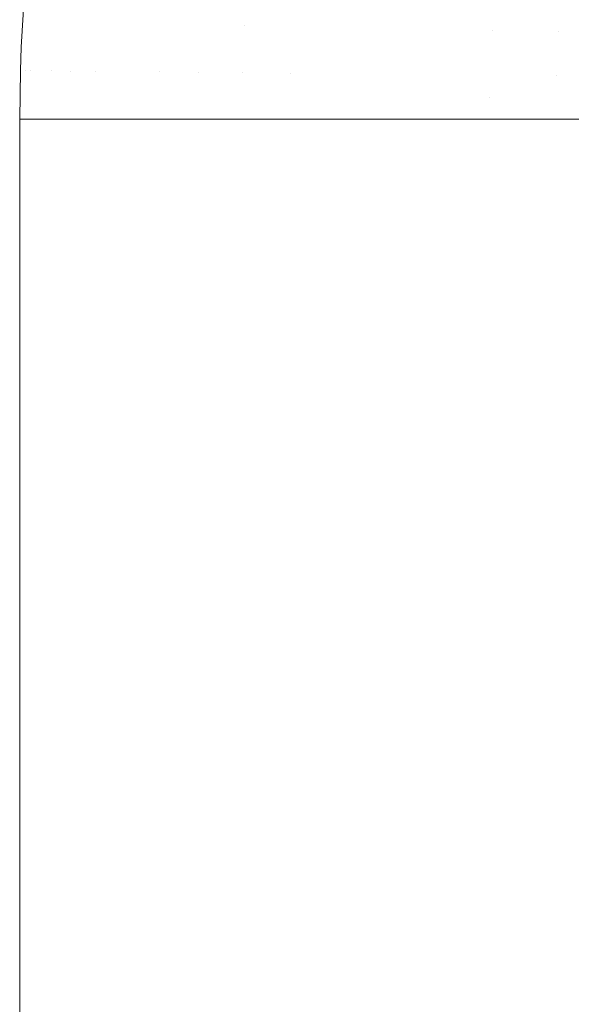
# Model space of a CAD drawing. Header units: centimetres. Extents: x -44.1 to 45.2, y 4.2 to 6.
# Tile 57 of 256: x -44.0922 to -44.0743, y 5.8713 to 5.9033. Entities that reach past the tile are written whole.
import ezdxf

# ---------------------------------------------------------------- set-up
doc = ezdxf.new("R2010")
doc.units = ezdxf.units.CM
doc.header["$LTSCALE"] = 2.54
doc.layers.add('Lucido design-1', color=7, linetype='Continuous')

# ---------------------------------------------------------------- blocks, each defined once
blk = doc.blocks.new('Gruppo-4-1')
at = {"color": 7, "linetype": 'Continuous', "lineweight": 9}
for points, invisible_edges in [([(-44.09205, 5.904963, -2313.02217), (-44.092203, 5.90243, -2313.02217), (-44.092203, 5.90243, -2312.42217), (-44.092054, 5.904886, -2312.42217)], 10), ([(-44.092144, 5.903262, -2313.023732), (-44.092203, 5.90243, -2313.02217), (-44.09205, 5.904963, -2313.02217), (-44.092036, 5.904885, -2313.023732)], 13), ([(-44.092036, 5.904885, -2312.420608), (-44.092054, 5.904886, -2312.42217), (-44.092203, 5.90243, -2312.42217), (-44.092144, 5.903262, -2312.420608)], 13), ([(-44.092144, 5.903262, -2312.420608), (-44.092083, 5.903261, -2312.419046), (-44.091974, 5.904884, -2312.419046), (-44.092036, 5.904885, -2312.420608)], 15), ([(-44.092036, 5.904885, -2313.023732), (-44.091974, 5.904884, -2313.025294), (-44.092083, 5.903261, -2313.025294), (-44.092144, 5.903262, -2313.023732)], 15), ([(-44.091872, 5.904881, -2312.417485), (-44.091974, 5.904884, -2312.419046), (-44.092083, 5.903261, -2312.419046), (-44.091981, 5.903259, -2312.417485)], 15), ([(-44.091981, 5.903259, -2313.026855), (-44.092083, 5.903261, -2313.025294), (-44.091974, 5.904884, -2313.025294), (-44.091872, 5.904881, -2313.026855)], 15), ([(-44.091981, 5.903259, -2312.417485), (-44.091838, 5.903256, -2312.415926), (-44.09173, 5.904877, -2312.415926), (-44.091872, 5.904881, -2312.417485)], 15), ([(-44.091872, 5.904881, -2313.026855), (-44.09173, 5.904877, -2313.028414), (-44.091838, 5.903256, -2313.028414), (-44.091981, 5.903259, -2313.026855)], 15), ([(-44.091546, 5.904871, -2312.414369), (-44.09173, 5.904877, -2312.415926), (-44.091838, 5.903256, -2312.415926), (-44.091654, 5.903253, -2312.414369)], 15), ([(-44.091654, 5.903253, -2313.029971), (-44.091838, 5.903256, -2313.028414), (-44.09173, 5.904877, -2313.028414), (-44.091546, 5.904871, -2313.029971)], 15), ([(-44.091654, 5.903253, -2312.414369), (-44.09143, 5.903249, -2312.412816), (-44.091322, 5.904865, -2312.412816), (-44.091546, 5.904871, -2312.414369)], 15), ([(-44.091546, 5.904871, -2313.029971), (-44.091322, 5.904865, -2313.031524), (-44.09143, 5.903249, -2313.031524), (-44.091654, 5.903253, -2313.029971)], 15), ([(-44.091058, 5.904857, -2312.411265), (-44.091322, 5.904865, -2312.412816), (-44.09143, 5.903249, -2312.412816), (-44.091166, 5.903244, -2312.411265)], 15), ([(-44.091166, 5.903244, -2313.033075), (-44.09143, 5.903249, -2313.031524), (-44.091322, 5.904865, -2313.031524), (-44.091058, 5.904857, -2313.033075)], 15), ([(-44.091166, 5.903244, -2312.411265), (-44.090861, 5.903238, -2312.409719), (-44.090754, 5.904849, -2312.409719), (-44.091058, 5.904857, -2312.411265)], 15), ([(-44.091058, 5.904857, -2313.033075), (-44.090754, 5.904849, -2313.034621), (-44.090861, 5.903238, -2313.034621), (-44.091166, 5.903244, -2313.033075)], 15), ([(-44.090409, 5.904839, -2312.408177), (-44.090754, 5.904849, -2312.409719), (-44.090861, 5.903238, -2312.409719), (-44.090517, 5.903231, -2312.408177)], 15), ([(-44.090517, 5.903231, -2313.036163), (-44.090861, 5.903238, -2313.034621), (-44.090754, 5.904849, -2313.034621), (-44.090409, 5.904839, -2313.036163)], 15), ([(-44.090517, 5.903231, -2312.408177), (-44.090133, 5.903224, -2312.40664), (-44.090026, 5.904828, -2312.40664), (-44.090409, 5.904839, -2312.408177)], 15), ([(-44.090409, 5.904839, -2313.036163), (-44.090026, 5.904828, -2313.0377), (-44.090133, 5.903224, -2313.0377), (-44.090517, 5.903231, -2313.036163)], 15), ([(-44.089602, 5.904816, -2312.405108), (-44.090026, 5.904828, -2312.40664), (-44.090133, 5.903224, -2312.40664), (-44.089709, 5.903216, -2312.405108)], 15), ([(-44.089709, 5.903216, -2313.039231), (-44.090133, 5.903224, -2313.0377), (-44.090026, 5.904828, -2313.0377), (-44.089602, 5.904816, -2313.039231)], 15), ([(-44.089709, 5.903216, -2312.405108), (-44.089247, 5.903207, -2312.403583), (-44.08914, 5.904802, -2312.403583), (-44.089602, 5.904816, -2312.405108)], 15), ([(-44.089602, 5.904816, -2313.039231), (-44.08914, 5.904802, -2313.040757), (-44.089247, 5.903207, -2313.040757), (-44.089709, 5.903216, -2313.039231)], 15), ([(-44.088639, 5.904788, -2312.402065), (-44.08914, 5.904802, -2312.403583), (-44.089247, 5.903207, -2312.403583), (-44.088745, 5.903198, -2312.402065)], 15), ([(-44.088745, 5.903198, -2313.042275), (-44.089247, 5.903207, -2313.040757), (-44.08914, 5.904802, -2313.040757), (-44.088639, 5.904788, -2313.042275)], 15), ([(-44.088745, 5.903198, -2312.402065), (-44.088205, 5.903187, -2312.400554), (-44.088099, 5.904772, -2312.400554), (-44.088639, 5.904788, -2312.402065)], 15), ([(-44.088639, 5.904788, -2313.042275), (-44.088099, 5.904772, -2313.043786), (-44.088205, 5.903187, -2313.043786), (-44.088745, 5.903198, -2313.042275)], 15), ([(-44.087522, 5.904756, -2312.39905), (-44.088099, 5.904772, -2312.400554), (-44.088205, 5.903187, -2312.400554), (-44.087627, 5.903176, -2312.39905)], 15), ([(-44.087627, 5.903176, -2313.04529), (-44.088205, 5.903187, -2313.043786), (-44.088099, 5.904772, -2313.043786), (-44.087522, 5.904756, -2313.04529)], 15), ([(-44.087627, 5.903176, -2312.39905), (-44.087012, 5.903165, -2312.397555), (-44.086907, 5.904738, -2312.397555), (-44.087522, 5.904756, -2312.39905)], 15), ([(-44.087522, 5.904756, -2313.04529), (-44.086907, 5.904738, -2313.046785), (-44.087012, 5.903165, -2313.046785), (-44.087627, 5.903176, -2313.04529)], 15), ([(-44.086255, 5.90472, -2312.396068), (-44.086907, 5.904738, -2312.397555), (-44.087012, 5.903165, -2312.397555), (-44.086359, 5.903152, -2312.396068)], 15), ([(-44.086359, 5.903152, -2313.048272), (-44.087012, 5.903165, -2313.046785), (-44.086907, 5.904738, -2313.046785), (-44.086255, 5.90472, -2313.048272)], 15), ([(-44.086359, 5.903152, -2312.396068), (-44.08567, 5.903139, -2312.39459), (-44.085566, 5.9047, -2312.39459), (-44.086255, 5.90472, -2312.396068)], 15), ([(-44.086255, 5.90472, -2313.048272), (-44.085566, 5.9047, -2313.04975), (-44.08567, 5.903139, -2313.04975), (-44.086359, 5.903152, -2313.048272)], 15), ([(-44.08484, 5.904679, -2312.393122), (-44.085566, 5.9047, -2312.39459), (-44.08567, 5.903139, -2312.39459), (-44.084944, 5.903126, -2312.393122)], 15), ([(-44.084944, 5.903126, -2313.051217), (-44.08567, 5.903139, -2313.04975), (-44.085566, 5.9047, -2313.04975), (-44.08484, 5.904679, -2313.051217)], 15), ([(-44.08484, 5.904679, -2312.393122), (-44.084944, 5.903126, -2312.393122), (-44.084183, 5.903111, -2312.391665), (-44.084137, 5.903881, -2312.391665)], 15), ([(-44.08484, 5.904679, -2313.051217), (-44.084079, 5.904657, -2313.052675), (-44.084183, 5.903111, -2313.052675), (-44.084944, 5.903126, -2313.051217)], 15), ([(-44.083386, 5.903096, -2313.054122), (-44.084183, 5.903111, -2313.052675), (-44.084079, 5.904657, -2313.052675), (-44.083283, 5.904634, -2313.054122)], 15), ([(-44.083283, 5.904634, -2313.054122), (-44.082452, 5.904611, -2313.055559), (-44.082555, 5.90308, -2313.055559), (-44.083386, 5.903096, -2313.054122)], 15), ([(-44.081689, 5.903064, -2313.056983), (-44.082555, 5.90308, -2313.055559), (-44.082452, 5.904611, -2313.055559), (-44.081587, 5.904586, -2313.056983)], 15), ([(-44.081587, 5.904586, -2313.056983), (-44.080689, 5.90456, -2313.058396), (-44.08079, 5.903047, -2313.058396), (-44.081689, 5.903064, -2313.056983)], 15), ([(-44.079858, 5.903029, -2313.059797), (-44.08079, 5.903047, -2313.058396), (-44.080689, 5.90456, -2313.058396), (-44.079757, 5.904533, -2313.059797)], 15), ([(-44.079757, 5.904533, -2313.059797), (-44.078794, 5.904506, -2313.061185), (-44.078894, 5.903011, -2313.061185), (-44.079858, 5.903029, -2313.059797)], 15), ([(-44.077897, 5.902992, -2313.06256), (-44.078894, 5.903011, -2313.061185), (-44.078794, 5.904506, -2313.061185), (-44.077798, 5.904477, -2313.06256)], 15), ([(-44.077798, 5.904477, -2313.06256), (-44.076772, 5.904448, -2313.063922), (-44.07687, 5.902973, -2313.063922), (-44.077897, 5.902992, -2313.06256)], 15), ([(-44.07687, 5.902973, -2313.063922), (-44.076772, 5.904448, -2313.063922), (-44.075715, 5.904417, -2313.06527)], 11), ([(-44.075715, 5.904417, -2313.06527), (-44.074725, 5.902932, -2313.066604), (-44.07687, 5.902973, -2313.063922)], 11), ([(-44.076826, 5.903707, -2312.380418), (-44.074725, 5.902932, -2312.377736), (-44.075715, 5.904417, -2312.37907)], 11), ([(-44.074725, 5.902932, -2312.377736), (-44.074628, 5.904386, -2312.377736), (-44.075715, 5.904417, -2312.37907)], 11), ([(-44.075715, 5.904417, -2313.06527), (-44.074628, 5.904386, -2313.066604), (-44.074725, 5.902932, -2313.066604)], 11), ([(-44.074628, 5.904386, -2312.377736), (-44.074725, 5.902932, -2312.377736), (-44.072464, 5.902889, -2312.375111), (-44.072368, 5.904322, -2312.375111)], 15), ([(-44.072368, 5.904322, -2313.069229), (-44.072464, 5.902889, -2313.069229), (-44.074725, 5.902932, -2313.066604), (-44.074628, 5.904386, -2313.066604)], 15), ([(-44.08334, 5.903862, -2312.390218), (-44.084137, 5.903881, -2312.391665), (-44.084183, 5.903111, -2312.391665), (-44.083386, 5.903096, -2312.390218)], 15), ([(-44.083386, 5.903096, -2312.390218), (-44.082555, 5.90308, -2312.388781), (-44.082509, 5.903843, -2312.388781), (-44.08334, 5.903862, -2312.390218)], 15), ([(-44.082509, 5.903843, -2312.388781), (-44.082555, 5.90308, -2312.388781), (-44.08079, 5.903047, -2312.385944), (-44.080745, 5.903801, -2312.385944)], 15), ([(-44.080745, 5.903801, -2312.385944), (-44.08079, 5.903047, -2312.385944), (-44.078894, 5.903011, -2312.383155), (-44.078849, 5.903756, -2312.383155)], 15), ([(-44.078849, 5.903756, -2312.383155), (-44.078894, 5.903011, -2312.383155), (-44.07687, 5.902973, -2312.380418), (-44.076826, 5.903707, -2312.380418)], 15), ([(-44.076826, 5.903707, -2312.380418), (-44.07687, 5.902973, -2312.380418), (-44.074725, 5.902932, -2312.377736)], 11), ([(-44.092208, 5.901663, -2312.420608), (-44.092144, 5.903262, -2312.420608), (-44.092203, 5.90243, -2312.42217)], 11), ([(-44.092208, 5.901663, -2312.420608), (-44.092146, 5.901663, -2312.419046), (-44.092083, 5.903261, -2312.419046), (-44.092144, 5.903262, -2312.420608)], 15), ([(-44.092203, 5.90243, -2313.02217), (-44.092144, 5.903262, -2313.023732), (-44.092208, 5.901663, -2313.023732)], 11), ([(-44.092144, 5.903262, -2313.023732), (-44.092083, 5.903261, -2313.025294), (-44.092146, 5.901663, -2313.025294), (-44.092208, 5.901663, -2313.023732)], 15), ([(-44.091981, 5.903259, -2312.417485), (-44.092083, 5.903261, -2312.419046), (-44.092146, 5.901663, -2312.419046), (-44.092044, 5.901662, -2312.417485)], 15), ([(-44.092044, 5.901662, -2313.026855), (-44.092146, 5.901663, -2313.025294), (-44.092083, 5.903261, -2313.025294), (-44.091981, 5.903259, -2313.026855)], 15), ([(-44.092044, 5.901662, -2312.417485), (-44.091901, 5.90166, -2312.415926), (-44.091838, 5.903256, -2312.415926), (-44.091981, 5.903259, -2312.417485)], 15), ([(-44.091981, 5.903259, -2313.026855), (-44.091838, 5.903256, -2313.028414), (-44.091901, 5.90166, -2313.028414), (-44.092044, 5.901662, -2313.026855)], 15), ([(-44.091654, 5.903253, -2312.414369), (-44.091838, 5.903256, -2312.415926), (-44.091901, 5.90166, -2312.415926), (-44.091718, 5.901659, -2312.414369)], 15), ([(-44.091718, 5.901659, -2313.029971), (-44.091901, 5.90166, -2313.028414), (-44.091838, 5.903256, -2313.028414), (-44.091654, 5.903253, -2313.029971)], 15), ([(-44.091718, 5.901659, -2312.414369), (-44.091494, 5.901656, -2312.412816), (-44.09143, 5.903249, -2312.412816), (-44.091654, 5.903253, -2312.414369)], 15), ([(-44.091654, 5.903253, -2313.029971), (-44.09143, 5.903249, -2313.031524), (-44.091494, 5.901656, -2313.031524), (-44.091718, 5.901659, -2313.029971)], 15), ([(-44.091166, 5.903244, -2312.411265), (-44.09143, 5.903249, -2312.412816), (-44.091494, 5.901656, -2312.412816), (-44.091229, 5.901654, -2312.411265)], 15), ([(-44.091229, 5.901654, -2313.033075), (-44.091494, 5.901656, -2313.031524), (-44.09143, 5.903249, -2313.031524), (-44.091166, 5.903244, -2313.033075)], 15), ([(-44.091229, 5.901654, -2312.411265), (-44.090925, 5.901651, -2312.409719), (-44.090861, 5.903238, -2312.409719), (-44.091166, 5.903244, -2312.411265)], 15), ([(-44.091166, 5.903244, -2313.033075), (-44.090861, 5.903238, -2313.034621), (-44.090925, 5.901651, -2313.034621), (-44.091229, 5.901654, -2313.033075)], 15), ([(-44.090517, 5.903231, -2312.408177), (-44.090861, 5.903238, -2312.409719), (-44.090925, 5.901651, -2312.409719), (-44.09058, 5.901648, -2312.408177)], 15), ([(-44.09058, 5.901648, -2313.036163), (-44.090925, 5.901651, -2313.034621), (-44.090861, 5.903238, -2313.034621), (-44.090517, 5.903231, -2313.036163)], 15), ([(-44.09058, 5.901648, -2312.408177), (-44.090196, 5.901644, -2312.40664), (-44.090133, 5.903224, -2312.40664), (-44.090517, 5.903231, -2312.408177)], 15), ([(-44.090517, 5.903231, -2313.036163), (-44.090133, 5.903224, -2313.0377), (-44.090196, 5.901644, -2313.0377), (-44.09058, 5.901648, -2313.036163)], 15), ([(-44.089709, 5.903216, -2312.405108), (-44.090133, 5.903224, -2312.40664), (-44.090196, 5.901644, -2312.40664), (-44.089772, 5.90164, -2312.405108)], 15), ([(-44.089772, 5.90164, -2313.039231), (-44.090196, 5.901644, -2313.0377), (-44.090133, 5.903224, -2313.0377), (-44.089709, 5.903216, -2313.039231)], 15), ([(-44.089772, 5.90164, -2312.405108), (-44.089309, 5.901636, -2312.403583), (-44.089247, 5.903207, -2312.403583), (-44.089709, 5.903216, -2312.405108)], 15), ([(-44.089709, 5.903216, -2313.039231), (-44.089247, 5.903207, -2313.040757), (-44.089309, 5.901636, -2313.040757), (-44.089772, 5.90164, -2313.039231)], 15), ([(-44.088745, 5.903198, -2312.402065), (-44.089247, 5.903207, -2312.403583), (-44.089309, 5.901636, -2312.403583), (-44.088808, 5.901631, -2312.402065)], 15), ([(-44.088808, 5.901631, -2313.042275), (-44.089309, 5.901636, -2313.040757), (-44.089247, 5.903207, -2313.040757), (-44.088745, 5.903198, -2313.042275)], 15), ([(-44.088808, 5.901631, -2312.402065), (-44.088267, 5.901626, -2312.400554), (-44.088205, 5.903187, -2312.400554), (-44.088745, 5.903198, -2312.402065)], 15), ([(-44.088745, 5.903198, -2313.042275), (-44.088205, 5.903187, -2313.043786), (-44.088267, 5.901626, -2313.043786), (-44.088808, 5.901631, -2313.042275)], 15), ([(-44.087627, 5.903176, -2312.39905), (-44.088205, 5.903187, -2312.400554), (-44.088267, 5.901626, -2312.400554), (-44.087689, 5.901621, -2312.39905)], 15), ([(-44.087689, 5.901621, -2313.04529), (-44.088267, 5.901626, -2313.043786), (-44.088205, 5.903187, -2313.043786), (-44.087627, 5.903176, -2313.04529)], 15), ([(-44.087689, 5.901621, -2312.39905), (-44.087074, 5.901615, -2312.397555), (-44.087012, 5.903165, -2312.397555), (-44.087627, 5.903176, -2312.39905)], 15), ([(-44.087627, 5.903176, -2313.04529), (-44.087012, 5.903165, -2313.046785), (-44.087074, 5.901615, -2313.046785), (-44.087689, 5.901621, -2313.04529)], 15), ([(-44.086359, 5.903152, -2312.396068), (-44.087012, 5.903165, -2312.397555), (-44.087074, 5.901615, -2312.397555), (-44.086421, 5.901609, -2312.396068)], 15), ([(-44.086421, 5.901609, -2313.048272), (-44.087074, 5.901615, -2313.046785), (-44.087012, 5.903165, -2313.046785), (-44.086359, 5.903152, -2313.048272)], 15), ([(-44.086421, 5.901609, -2312.396068), (-44.085731, 5.901602, -2312.39459), (-44.08567, 5.903139, -2312.39459), (-44.086359, 5.903152, -2312.396068)], 15), ([(-44.086359, 5.903152, -2313.048272), (-44.08567, 5.903139, -2313.04975), (-44.085731, 5.901602, -2313.04975), (-44.086421, 5.901609, -2313.048272)], 15), ([(-44.084944, 5.903126, -2312.393122), (-44.08567, 5.903139, -2312.39459), (-44.085731, 5.901602, -2312.39459), (-44.085005, 5.901595, -2312.393122)], 15), ([(-44.085005, 5.901595, -2313.051217), (-44.085731, 5.901602, -2313.04975), (-44.08567, 5.903139, -2313.04975), (-44.084944, 5.903126, -2313.051217)], 15), ([(-44.084944, 5.903126, -2312.393122), (-44.085005, 5.901595, -2312.393122), (-44.084243, 5.901588, -2312.391665), (-44.084218, 5.902347, -2312.391665)], 15), ([(-44.084944, 5.903126, -2313.051217), (-44.084183, 5.903111, -2313.052675), (-44.084243, 5.901588, -2313.052675), (-44.085005, 5.901595, -2313.051217)], 15), ([(-44.084218, 5.902347, -2312.391665), (-44.084183, 5.903111, -2312.391665), (-44.084944, 5.903126, -2312.393122)], 11), ([(-44.083446, 5.901581, -2313.054122), (-44.084243, 5.901588, -2313.052675), (-44.084183, 5.903111, -2313.052675), (-44.083386, 5.903096, -2313.054122)], 15), ([(-44.083386, 5.903096, -2312.390218), (-44.084183, 5.903111, -2312.391665), (-44.084218, 5.902347, -2312.391665), (-44.083421, 5.902336, -2312.390218)], 15), ([(-44.083386, 5.903096, -2313.054122), (-44.082555, 5.90308, -2313.055559), (-44.082615, 5.901573, -2313.055559), (-44.083446, 5.901581, -2313.054122)], 15), ([(-44.083421, 5.902336, -2312.390218), (-44.08259, 5.902324, -2312.388781), (-44.082555, 5.90308, -2312.388781), (-44.083386, 5.903096, -2312.390218)], 15), ([(-44.081749, 5.901565, -2313.056983), (-44.082615, 5.901573, -2313.055559), (-44.082555, 5.90308, -2313.055559), (-44.081689, 5.903064, -2313.056983)], 15), ([(-44.080825, 5.902299, -2312.385944), (-44.08079, 5.903047, -2312.385944), (-44.082555, 5.90308, -2312.388781), (-44.08259, 5.902324, -2312.388781)], 15), ([(-44.081689, 5.903064, -2313.056983), (-44.08079, 5.903047, -2313.058396), (-44.080849, 5.901556, -2313.058396), (-44.081749, 5.901565, -2313.056983)], 15), ([(-44.079917, 5.901548, -2313.059797), (-44.080849, 5.901556, -2313.058396), (-44.08079, 5.903047, -2313.058396), (-44.079858, 5.903029, -2313.059797)], 15), ([(-44.078928, 5.902272, -2312.383155), (-44.078894, 5.903011, -2312.383155), (-44.08079, 5.903047, -2312.385944), (-44.080825, 5.902299, -2312.385944)], 15), ([(-44.079858, 5.903029, -2313.059797), (-44.078894, 5.903011, -2313.061185), (-44.078952, 5.901539, -2313.061185), (-44.079917, 5.901548, -2313.059797)], 15), ([(-44.077956, 5.901529, -2313.06256), (-44.078952, 5.901539, -2313.061185), (-44.078894, 5.903011, -2313.061185), (-44.077897, 5.902992, -2313.06256)], 15), ([(-44.076904, 5.902243, -2312.380418), (-44.07687, 5.902973, -2312.380418), (-44.078894, 5.903011, -2312.383155), (-44.078928, 5.902272, -2312.383155)], 15), ([(-44.077897, 5.902992, -2313.06256), (-44.07687, 5.902973, -2313.063922), (-44.076928, 5.90152, -2313.063922), (-44.077956, 5.901529, -2313.06256)], 15), ([(-44.076928, 5.90152, -2313.063922), (-44.07687, 5.902973, -2313.063922), (-44.074725, 5.902932, -2313.066604), (-44.074782, 5.901499, -2313.066604)], 15), ([(-44.074782, 5.901499, -2312.377736), (-44.074725, 5.902932, -2312.377736), (-44.07687, 5.902973, -2312.380418), (-44.076904, 5.902243, -2312.380418)], 15), ([(-44.07252, 5.901478, -2312.375111), (-44.072464, 5.902889, -2312.375111), (-44.074725, 5.902932, -2312.377736), (-44.074782, 5.901499, -2312.377736)], 15), ([(-44.074782, 5.901499, -2313.066604), (-44.074725, 5.902932, -2313.066604), (-44.072464, 5.902889, -2313.069229), (-44.07252, 5.901478, -2313.069229)], 15), ([(-44.092203, 5.90243, -2312.42217), (-44.092218, 5.901663, -2312.42217), (-44.092208, 5.901663, -2312.420608)], 10), ([(-44.092218, 5.901663, -2312.42217), (-44.092203, 5.90243, -2312.42217), (-44.092203, 5.90243, -2313.02217), (-44.092218, 5.901663, -2313.02217)], 10), ([(-44.092208, 5.901663, -2313.023732), (-44.092218, 5.901663, -2313.02217), (-44.092203, 5.90243, -2313.02217)], 9), ([(-44.083421, 5.902336, -2312.390218), (-44.084218, 5.902347, -2312.391665), (-44.084243, 5.901588, -2312.391665), (-44.083446, 5.901581, -2312.390218)], 15), ([(-44.083446, 5.901581, -2312.390218), (-44.082615, 5.901573, -2312.388781), (-44.08259, 5.902324, -2312.388781), (-44.083421, 5.902336, -2312.390218)], 15), ([(-44.08259, 5.902324, -2312.388781), (-44.082615, 5.901573, -2312.388781), (-44.080849, 5.901556, -2312.385944), (-44.080825, 5.902299, -2312.385944)], 15), ([(-44.080825, 5.902299, -2312.385944), (-44.080849, 5.901556, -2312.385944), (-44.078952, 5.901539, -2312.383155), (-44.078928, 5.902272, -2312.383155)], 15), ([(-44.078928, 5.902272, -2312.383155), (-44.078952, 5.901539, -2312.383155), (-44.076928, 5.90152, -2312.380418), (-44.076904, 5.902243, -2312.380418)], 15), ([(-44.076904, 5.902243, -2312.380418), (-44.076928, 5.90152, -2312.380418), (-44.074782, 5.901499, -2312.377736)], 11), ([(-44.092218, 5.901663, -2312.42217), (-44.092249, 5.900089, -2312.42217), (-44.092215, 5.900089, -2312.420608)], 8), ([(-44.092218, 5.901663, -2313.02217), (-44.092249, 5.900089, -2313.02217), (-44.092249, 5.900089, -2312.42217), (-44.092218, 5.901663, -2312.42217)], 8), ([(-44.092215, 5.900089, -2313.023732), (-44.092249, 5.900089, -2313.02217), (-44.092218, 5.901663, -2313.02217)], 8), ([(-44.092215, 5.900089, -2312.420608), (-44.092208, 5.901663, -2312.420608), (-44.092218, 5.901663, -2312.42217)], 11), ([(-44.092218, 5.901663, -2313.02217), (-44.092208, 5.901663, -2313.023732), (-44.092215, 5.900089, -2313.023732)], 11), ([(-44.092208, 5.901663, -2312.420608), (-44.092215, 5.900089, -2312.420608), (-44.092192, 5.900089, -2312.419567)], 9), ([(-44.092192, 5.900089, -2313.024773), (-44.092215, 5.900089, -2313.023732), (-44.092208, 5.901663, -2313.023732)], 10), ([(-44.092192, 5.900089, -2312.419567), (-44.092146, 5.901663, -2312.419046), (-44.092208, 5.901663, -2312.420608)], 11), ([(-44.092208, 5.901663, -2313.023732), (-44.092146, 5.901663, -2313.025294), (-44.092192, 5.900089, -2313.024773)], 11), ([(-44.092044, 5.901662, -2312.417485), (-44.092146, 5.901663, -2312.419046), (-44.092192, 5.900089, -2312.419567), (-44.092033, 5.900089, -2312.417095)], 11), ([(-44.092033, 5.900089, -2313.027245), (-44.092192, 5.900089, -2313.024773), (-44.092146, 5.901663, -2313.025294), (-44.092044, 5.901662, -2313.026855)], 14), ([(-44.092033, 5.900089, -2312.417095), (-44.091901, 5.90166, -2312.415926), (-44.092044, 5.901662, -2312.417485)], 11), ([(-44.092044, 5.901662, -2313.026855), (-44.091901, 5.90166, -2313.028414), (-44.092033, 5.900089, -2313.027245)], 11), ([(-44.091901, 5.90166, -2312.415926), (-44.092033, 5.900089, -2312.417095), (-44.091771, 5.900089, -2312.41462)], 9), ([(-44.091771, 5.900089, -2313.02972), (-44.092033, 5.900089, -2313.027245), (-44.091901, 5.90166, -2313.028414)], 10), ([(-44.091771, 5.900089, -2312.41462), (-44.091718, 5.901659, -2312.414369), (-44.091901, 5.90166, -2312.415926)], 11), ([(-44.091901, 5.90166, -2313.028414), (-44.091718, 5.901659, -2313.029971), (-44.091771, 5.900089, -2313.02972)], 11), ([(-44.091771, 5.900089, -2312.41462), (-44.091404, 5.900089, -2312.41214), (-44.091494, 5.901656, -2312.412816), (-44.091718, 5.901659, -2312.414369)], 14), ([(-44.091718, 5.901659, -2313.029971), (-44.091494, 5.901656, -2313.031524), (-44.091404, 5.900089, -2313.0322), (-44.091771, 5.900089, -2313.02972)], 11), ([(-44.091229, 5.901654, -2312.411265), (-44.091494, 5.901656, -2312.412816), (-44.091404, 5.900089, -2312.41214)], 11), ([(-44.091404, 5.900089, -2313.0322), (-44.091494, 5.901656, -2313.031524), (-44.091229, 5.901654, -2313.033075)], 11), ([(-44.091404, 5.900089, -2312.41214), (-44.090931, 5.900089, -2312.409651), (-44.090925, 5.901651, -2312.409719), (-44.091229, 5.901654, -2312.411265)], 14), ([(-44.091229, 5.901654, -2313.033075), (-44.090925, 5.901651, -2313.034621), (-44.090931, 5.900089, -2313.034689), (-44.091404, 5.900089, -2313.0322)], 11), ([(-44.09058, 5.901648, -2312.408177), (-44.090925, 5.901651, -2312.409719), (-44.090931, 5.900089, -2312.409651), (-44.090348, 5.900089, -2312.407148)], 11), ([(-44.090348, 5.900089, -2313.037192), (-44.090931, 5.900089, -2313.034689), (-44.090925, 5.901651, -2313.034621), (-44.09058, 5.901648, -2313.036163)], 14), ([(-44.090348, 5.900089, -2312.407148), (-44.090196, 5.901644, -2312.40664), (-44.09058, 5.901648, -2312.408177)], 11), ([(-44.09058, 5.901648, -2313.036163), (-44.090196, 5.901644, -2313.0377), (-44.090348, 5.900089, -2313.037192)], 11), ([(-44.089772, 5.90164, -2312.405108), (-44.090196, 5.901644, -2312.40664), (-44.090348, 5.900089, -2312.407148), (-44.089651, 5.900089, -2312.404628)], 11), ([(-44.089651, 5.900089, -2313.039712), (-44.090348, 5.900089, -2313.037192), (-44.090196, 5.901644, -2313.0377), (-44.089772, 5.90164, -2313.039231)], 14), ([(-44.089651, 5.900089, -2312.404628), (-44.089309, 5.901636, -2312.403583), (-44.089772, 5.90164, -2312.405108)], 11), ([(-44.089772, 5.90164, -2313.039231), (-44.089309, 5.901636, -2313.040757), (-44.089651, 5.900089, -2313.039712)], 11), ([(-44.088808, 5.901631, -2312.402065), (-44.089309, 5.901636, -2312.403583), (-44.089651, 5.900089, -2312.404628), (-44.088836, 5.900089, -2312.402087)], 11), ([(-44.088836, 5.900089, -2313.042253), (-44.089651, 5.900089, -2313.039712), (-44.089309, 5.901636, -2313.040757), (-44.088808, 5.901631, -2313.042275)], 14), ([(-44.088836, 5.900089, -2312.402087), (-44.087896, 5.900089, -2312.399523), (-44.088267, 5.901626, -2312.400554), (-44.088808, 5.901631, -2312.402065)], 14), ([(-44.088808, 5.901631, -2313.042275), (-44.088267, 5.901626, -2313.043786), (-44.087896, 5.900089, -2313.044817), (-44.088836, 5.900089, -2313.042253)], 11), ([(-44.087689, 5.901621, -2312.39905), (-44.088267, 5.901626, -2312.400554), (-44.087896, 5.900089, -2312.399523)], 11), ([(-44.087896, 5.900089, -2313.044817), (-44.088267, 5.901626, -2313.043786), (-44.087689, 5.901621, -2313.04529)], 11), ([(-44.087896, 5.900089, -2312.399523), (-44.086825, 5.900089, -2312.39693), (-44.087074, 5.901615, -2312.397555), (-44.087689, 5.901621, -2312.39905)], 14), ([(-44.087689, 5.901621, -2313.04529), (-44.087074, 5.901615, -2313.046785), (-44.086825, 5.900089, -2313.04741), (-44.087896, 5.900089, -2313.044817)], 11), ([(-44.086421, 5.901609, -2312.396068), (-44.087074, 5.901615, -2312.397555), (-44.086825, 5.900089, -2312.39693)], 11), ([(-44.086825, 5.900089, -2313.04741), (-44.087074, 5.901615, -2313.046785), (-44.086421, 5.901609, -2313.048272)], 11), ([(-44.086825, 5.900089, -2312.39693), (-44.085614, 5.900089, -2312.394307), (-44.085731, 5.901602, -2312.39459), (-44.086421, 5.901609, -2312.396068)], 14), ([(-44.086421, 5.901609, -2313.048272), (-44.085731, 5.901602, -2313.04975), (-44.085614, 5.900089, -2313.050033), (-44.086825, 5.900089, -2313.04741)], 11), ([(-44.085005, 5.901595, -2312.393122), (-44.085731, 5.901602, -2312.39459), (-44.085614, 5.900089, -2312.394307), (-44.085012, 5.900089, -2312.393129)], 11), ([(-44.085614, 5.900089, -2313.050033), (-44.085731, 5.901602, -2313.04975), (-44.085005, 5.901595, -2313.051217)], 11), ([(-44.085005, 5.901595, -2313.051217), (-44.084243, 5.901588, -2313.052675), (-44.084255, 5.900089, -2313.05269), (-44.085614, 5.900089, -2313.050033)], 11), ([(-44.085005, 5.901595, -2312.393122), (-44.085012, 5.900089, -2312.393129), (-44.084263, 5.900089, -2312.391665), (-44.084258, 5.900836, -2312.391665)], 13), ([(-44.084258, 5.900836, -2312.391665), (-44.084243, 5.901588, -2312.391665), (-44.085005, 5.901595, -2312.393122)], 11), ([(-44.083446, 5.901581, -2312.390218), (-44.084243, 5.901588, -2312.391665), (-44.084258, 5.900836, -2312.391665), (-44.083461, 5.900832, -2312.390218)], 15), ([(-44.084255, 5.900089, -2313.05269), (-44.084243, 5.901588, -2313.052675), (-44.083446, 5.901581, -2313.054122)], 11), ([(-44.083446, 5.901581, -2313.054122), (-44.082737, 5.900089, -2313.055385), (-44.084255, 5.900089, -2313.05269)], 9), ([(-44.083461, 5.900832, -2312.390218), (-44.082629, 5.900828, -2312.388781), (-44.082615, 5.901573, -2312.388781), (-44.083446, 5.901581, -2312.390218)], 15), ([(-44.083446, 5.901581, -2313.054122), (-44.082615, 5.901573, -2313.055559), (-44.082737, 5.900089, -2313.055385)], 11), ([(-44.081049, 5.900089, -2313.058119), (-44.082737, 5.900089, -2313.055385), (-44.082615, 5.901573, -2313.055559), (-44.081749, 5.901565, -2313.056983)], 14), ([(-44.080864, 5.90082, -2312.385944), (-44.080849, 5.901556, -2312.385944), (-44.082615, 5.901573, -2312.388781), (-44.082629, 5.900828, -2312.388781)], 15), ([(-44.081749, 5.901565, -2313.056983), (-44.080849, 5.901556, -2313.058396), (-44.081049, 5.900089, -2313.058119)], 11), ([(-44.079177, 5.900089, -2313.060894), (-44.081049, 5.900089, -2313.058119), (-44.080849, 5.901556, -2313.058396), (-44.079917, 5.901548, -2313.059797)], 14), ([(-44.078967, 5.900811, -2312.383155), (-44.078952, 5.901539, -2312.383155), (-44.080849, 5.901556, -2312.385944), (-44.080864, 5.90082, -2312.385944)], 15), ([(-44.079917, 5.901548, -2313.059797), (-44.078952, 5.901539, -2313.061185), (-44.079177, 5.900089, -2313.060894)], 11), ([(-44.077107, 5.900089, -2313.063714), (-44.079177, 5.900089, -2313.060894), (-44.078952, 5.901539, -2313.061185), (-44.077956, 5.901529, -2313.06256)], 14), ([(-44.076942, 5.900801, -2312.380418), (-44.076928, 5.90152, -2312.380418), (-44.078952, 5.901539, -2312.383155), (-44.078967, 5.900811, -2312.383155)], 15), ([(-44.077956, 5.901529, -2313.06256), (-44.076928, 5.90152, -2313.063922), (-44.077107, 5.900089, -2313.063714)], 11), ([(-44.074782, 5.901499, -2313.066604), (-44.074822, 5.900089, -2313.066578), (-44.077107, 5.900089, -2313.063714), (-44.076928, 5.90152, -2313.063922)], 13), ([(-44.074822, 5.900089, -2312.377762), (-44.074782, 5.901499, -2312.377736), (-44.076928, 5.90152, -2312.380418), (-44.076942, 5.900801, -2312.380418)], 15), ([(-44.074822, 5.900089, -2312.377762), (-44.0748, 5.900089, -2312.377736), (-44.074782, 5.901499, -2312.377736)], 10), ([(-44.07252, 5.901478, -2313.069229), (-44.072538, 5.900089, -2313.069229), (-44.074822, 5.900089, -2313.066578), (-44.074782, 5.901499, -2313.066604)], 13), ([(-44.074782, 5.901499, -2312.377736), (-44.0748, 5.900089, -2312.377736), (-44.072538, 5.900089, -2312.375111), (-44.07252, 5.901478, -2312.375111)], 13), ([(-44.084258, 5.900836, -2312.391665), (-44.084263, 5.900089, -2312.391665), (-44.084255, 5.900089, -2312.39165)], 9), ([(-44.084255, 5.900089, -2312.39165), (-44.083453, 5.900089, -2312.390225), (-44.083461, 5.900832, -2312.390218), (-44.084258, 5.900836, -2312.391665)], 14), ([(-44.083453, 5.900089, -2312.390225), (-44.082737, 5.900089, -2312.388955), (-44.082629, 5.900828, -2312.388781), (-44.083461, 5.900832, -2312.390218)], 14), ([(-44.082629, 5.900828, -2312.388781), (-44.082737, 5.900089, -2312.388955), (-44.081049, 5.900089, -2312.386221), (-44.080864, 5.90082, -2312.385944)], 13), ([(-44.080864, 5.90082, -2312.385944), (-44.081049, 5.900089, -2312.386221), (-44.079177, 5.900089, -2312.383446), (-44.078967, 5.900811, -2312.383155)], 13), ([(-44.076942, 5.900801, -2312.380418), (-44.078967, 5.900811, -2312.383155), (-44.079177, 5.900089, -2312.383446), (-44.077107, 5.900089, -2312.380626)], 11), ([(-44.077107, 5.900089, -2312.380626), (-44.076943, 5.900089, -2312.380421), (-44.076942, 5.900801, -2312.380418)], 10), ([(-44.076942, 5.900801, -2312.380418), (-44.076943, 5.900089, -2312.380421), (-44.074822, 5.900089, -2312.377762)], 9), ([(-44.092215, 5.900089, -2312.420608), (-44.092249, 5.900089, -2312.42217), (-44.092249, 4.300089, -2312.42217), (-44.092215, 4.300089, -2312.420608)], 8), ([(-44.092215, 4.300089, -2313.023732), (-44.092249, 4.300089, -2313.02217), (-44.092249, 5.900089, -2313.02217), (-44.092215, 5.900089, -2313.023732)], 8), ([(-44.092215, 4.300089, -2312.420608), (-44.092192, 4.300089, -2312.419567), (-44.092192, 5.900089, -2312.419567), (-44.092215, 5.900089, -2312.420608)], 10), ([(-44.092215, 5.900089, -2313.023732), (-44.092192, 5.900089, -2313.024773), (-44.092192, 4.300089, -2313.024773), (-44.092215, 4.300089, -2313.023732)], 10), ([(-44.092033, 5.900089, -2312.417095), (-44.092192, 5.900089, -2312.419567), (-44.092192, 4.300089, -2312.419567), (-44.092058, 4.300089, -2312.417485)], 10), ([(-44.092192, 5.900089, -2313.024773), (-44.092033, 5.900089, -2313.027245), (-44.092033, 4.300089, -2313.027245), (-44.092058, 4.300089, -2313.026854)], 10), ([(-44.092058, 4.300089, -2313.026854), (-44.092192, 4.300089, -2313.024773), (-44.092192, 5.900089, -2313.024773)], 10), ([(-44.092058, 4.300089, -2312.417485), (-44.092033, 4.300089, -2312.417095), (-44.092033, 5.900089, -2312.417095)], 10), ([(-44.092033, 5.900089, -2312.417095), (-44.092033, 4.300089, -2312.417095), (-44.091771, 4.300089, -2312.41462), (-44.091771, 5.900089, -2312.41462)], 5), ([(-44.092033, 4.300089, -2313.027245), (-44.092033, 5.900089, -2313.027245), (-44.091771, 5.900089, -2313.02972), (-44.091771, 4.300089, -2313.02972)], 5), ([(-44.091404, 5.900089, -2312.41214), (-44.091771, 5.900089, -2312.41462), (-44.091771, 4.300089, -2312.41462), (-44.091734, 4.300089, -2312.41437)], 10), ([(-44.091771, 5.900089, -2313.02972), (-44.091404, 5.900089, -2313.0322), (-44.091404, 4.300089, -2313.0322), (-44.091734, 4.300089, -2313.02997)], 10), ([(-44.091734, 4.300089, -2313.02997), (-44.091771, 4.300089, -2313.02972), (-44.091771, 5.900089, -2313.02972)], 10), ([(-44.091734, 4.300089, -2312.41437), (-44.091404, 4.300089, -2312.41214), (-44.091404, 5.900089, -2312.41214)], 10), ([(-44.090931, 5.900089, -2312.409651), (-44.091404, 5.900089, -2312.41214), (-44.091404, 4.300089, -2312.41214), (-44.091238, 4.300089, -2312.411267)], 10), ([(-44.091404, 5.900089, -2313.0322), (-44.090931, 5.900089, -2313.034689), (-44.090931, 4.300089, -2313.034689), (-44.091238, 4.300089, -2313.033073)], 10), ([(-44.091238, 4.300089, -2313.033073), (-44.091404, 4.300089, -2313.0322), (-44.091404, 5.900089, -2313.0322)], 10), ([(-44.091238, 4.300089, -2312.411267), (-44.090931, 4.300089, -2312.409651), (-44.090931, 5.900089, -2312.409651)], 10), ([(-44.090348, 5.900089, -2312.407148), (-44.090931, 5.900089, -2312.409651), (-44.090931, 4.300089, -2312.409651), (-44.090588, 4.300089, -2312.40818)], 10), ([(-44.090931, 5.900089, -2313.034689), (-44.090348, 5.900089, -2313.037192), (-44.090348, 4.300089, -2313.037192), (-44.090588, 4.300089, -2313.03616)], 10), ([(-44.090588, 4.300089, -2313.03616), (-44.090931, 4.300089, -2313.034689), (-44.090931, 5.900089, -2313.034689)], 10), ([(-44.090588, 4.300089, -2312.40818), (-44.090348, 4.300089, -2312.407148), (-44.090348, 5.900089, -2312.407148)], 10), ([(-44.089651, 5.900089, -2312.404628), (-44.090348, 5.900089, -2312.407148), (-44.090348, 4.300089, -2312.407148), (-44.089784, 4.300089, -2312.405111)], 10), ([(-44.090348, 5.900089, -2313.037192), (-44.089651, 5.900089, -2313.039712), (-44.089651, 4.300089, -2313.039712), (-44.089784, 4.300089, -2313.039229)], 10), ([(-44.089784, 4.300089, -2313.039229), (-44.090348, 4.300089, -2313.037192), (-44.090348, 5.900089, -2313.037192)], 10), ([(-44.089784, 4.300089, -2312.405111), (-44.089651, 4.300089, -2312.404628), (-44.089651, 5.900089, -2312.404628)], 10), ([(-44.089651, 5.900089, -2312.404628), (-44.089651, 4.300089, -2312.404628), (-44.088836, 4.300089, -2312.402087), (-44.088836, 5.900089, -2312.402087)], 5), ([(-44.089651, 4.300089, -2313.039712), (-44.089651, 5.900089, -2313.039712), (-44.088836, 5.900089, -2313.042253), (-44.088836, 4.300089, -2313.042253)], 5), ([(-44.087896, 5.900089, -2312.399523), (-44.088836, 5.900089, -2312.402087), (-44.088836, 4.300089, -2312.402087), (-44.088827, 4.300089, -2312.402065)], 10), ([(-44.088836, 5.900089, -2313.042253), (-44.087896, 5.900089, -2313.044817), (-44.087896, 4.300089, -2313.044817), (-44.088827, 4.300089, -2313.042275)], 10), ([(-44.088827, 4.300089, -2313.042275), (-44.088836, 4.300089, -2313.042253), (-44.088836, 5.900089, -2313.042253)], 10), ([(-44.088827, 4.300089, -2312.402065), (-44.087896, 4.300089, -2312.399523), (-44.087896, 5.900089, -2312.399523)], 10), ([(-44.086825, 5.900089, -2312.39693), (-44.087896, 5.900089, -2312.399523), (-44.087896, 4.300089, -2312.399523), (-44.087702, 4.300089, -2312.399053)], 10), ([(-44.087896, 5.900089, -2313.044817), (-44.086825, 5.900089, -2313.04741), (-44.086825, 4.300089, -2313.04741), (-44.087702, 4.300089, -2313.045287)], 10), ([(-44.087702, 4.300089, -2313.045287), (-44.087896, 4.300089, -2313.044817), (-44.087896, 5.900089, -2313.044817)], 10), ([(-44.087702, 4.300089, -2312.399053), (-44.086825, 4.300089, -2312.39693), (-44.086825, 5.900089, -2312.39693)], 10), ([(-44.085614, 5.900089, -2312.394307), (-44.086825, 5.900089, -2312.39693), (-44.086825, 4.300089, -2312.39693), (-44.086429, 4.300089, -2312.396073)], 10), ([(-44.086825, 5.900089, -2313.04741), (-44.085614, 5.900089, -2313.050033), (-44.085614, 4.300089, -2313.050033), (-44.086429, 4.300089, -2313.048267)], 10), ([(-44.086429, 4.300089, -2313.048267), (-44.086825, 4.300089, -2313.04741), (-44.086825, 5.900089, -2313.04741)], 10), ([(-44.086429, 4.300089, -2312.396073), (-44.085614, 4.300089, -2312.394307), (-44.085614, 5.900089, -2312.394307)], 10), ([(-44.085012, 5.900089, -2312.393129), (-44.085614, 5.900089, -2312.394307), (-44.085614, 4.300089, -2312.394307), (-44.085012, 4.300089, -2312.393129)], 10), ([(-44.084263, 4.300089, -2313.052675), (-44.085012, 4.300089, -2313.051211), (-44.085614, 5.900089, -2313.050033), (-44.084255, 5.900089, -2313.05269)], 10), ([(-44.085012, 4.300089, -2313.051211), (-44.085614, 4.300089, -2313.050033), (-44.085614, 5.900089, -2313.050033)], 10), ([(-44.085012, 4.300089, -2312.393129), (-44.084255, 4.300089, -2312.39165), (-44.084255, 5.900089, -2312.39165), (-44.084263, 5.900089, -2312.391665)], 10), ([(-44.084263, 5.900089, -2312.391665), (-44.085012, 5.900089, -2312.393129), (-44.085012, 4.300089, -2312.393129)], 10), ([(-44.084255, 5.900089, -2313.05269), (-44.084255, 4.300089, -2313.05269), (-44.084263, 4.300089, -2313.052675)], 9), ([(-44.083453, 5.900089, -2312.390225), (-44.084255, 5.900089, -2312.39165), (-44.084255, 4.300089, -2312.39165), (-44.083453, 4.300089, -2312.390225)], 10), ([(-44.084255, 5.900089, -2313.05269), (-44.082737, 5.900089, -2313.055385), (-44.082737, 4.300089, -2313.055385), (-44.083453, 4.300089, -2313.054115)], 10), ([(-44.083453, 4.300089, -2313.054115), (-44.084255, 4.300089, -2313.05269), (-44.084255, 5.900089, -2313.05269)], 10), ([(-44.083453, 4.300089, -2312.390225), (-44.082737, 4.300089, -2312.388955), (-44.082737, 5.900089, -2312.388955), (-44.083453, 5.900089, -2312.390225)], 10), ([(-44.081049, 5.900089, -2312.386221), (-44.082737, 5.900089, -2312.388955), (-44.082737, 4.300089, -2312.388955), (-44.081755, 4.300089, -2312.387365)], 10), ([(-44.082737, 4.300089, -2313.055385), (-44.082737, 5.900089, -2313.055385), (-44.081049, 5.900089, -2313.058119), (-44.081049, 4.300089, -2313.058119)], 5), ([(-44.081755, 4.300089, -2312.387365), (-44.081049, 4.300089, -2312.386221), (-44.081049, 5.900089, -2312.386221)], 10), ([(-44.079177, 5.900089, -2312.383446), (-44.081049, 5.900089, -2312.386221), (-44.081049, 4.300089, -2312.386221), (-44.079923, 4.300089, -2312.384552)], 10), ([(-44.081049, 5.900089, -2313.058119), (-44.079177, 5.900089, -2313.060894), (-44.079177, 4.300089, -2313.060894), (-44.080864, 4.300089, -2313.058393)], 10), ([(-44.080864, 4.300089, -2313.058393), (-44.081049, 4.300089, -2313.058119), (-44.081049, 5.900089, -2313.058119)], 10), ([(-44.079923, 4.300089, -2312.384552), (-44.079177, 4.300089, -2312.383446), (-44.079177, 5.900089, -2312.383446)], 10), ([(-44.077107, 5.900089, -2312.380626), (-44.079177, 5.900089, -2312.383446), (-44.079177, 4.300089, -2312.383446), (-44.077961, 4.300089, -2312.38179)], 10), ([(-44.079177, 4.300089, -2313.060894), (-44.079177, 5.900089, -2313.060894), (-44.077107, 5.900089, -2313.063714), (-44.077107, 4.300089, -2313.063714)], 5), ([(-44.077961, 4.300089, -2312.38179), (-44.077107, 4.300089, -2312.380626), (-44.077107, 5.900089, -2312.380626)], 10), ([(-44.077107, 4.300089, -2312.380626), (-44.074822, 4.300089, -2312.377762), (-44.074822, 5.900089, -2312.377762), (-44.076943, 5.900089, -2312.380421)], 10), ([(-44.076943, 5.900089, -2312.380421), (-44.077107, 5.900089, -2312.380626), (-44.077107, 4.300089, -2312.380626)], 10), ([(-44.077107, 5.900089, -2313.063714), (-44.074822, 5.900089, -2313.066578), (-44.074822, 4.300089, -2313.066578), (-44.076943, 4.300089, -2313.063919)], 10), ([(-44.076943, 4.300089, -2313.063919), (-44.077107, 4.300089, -2313.063714), (-44.077107, 5.900089, -2313.063714)], 10), ([(-44.0748, 5.900089, -2312.377736), (-44.074822, 5.900089, -2312.377762), (-44.074822, 4.300089, -2312.377762), (-44.0748, 4.300089, -2312.377736)], 10), ([(-44.074822, 5.900089, -2313.066578), (-44.072538, 5.900089, -2313.069229), (-44.072538, 4.300089, -2313.069229), (-44.0748, 4.300089, -2313.066604)], 10), ([(-44.0748, 4.300089, -2313.066604), (-44.074822, 4.300089, -2313.066578), (-44.074822, 5.900089, -2313.066578)], 10), ([(-44.0748, 4.300089, -2312.377736), (-44.072538, 4.300089, -2312.375111), (-44.072538, 5.900089, -2312.375111), (-44.0748, 5.900089, -2312.377736)], 10)]:
    blk.add_3dface(points, dxfattribs=dict(at, invisible_edges=invisible_edges))
blk.add_3dface([(-44.092249, 4.300089, -2313.02217), (-44.092249, 4.300089, -2312.42217), (-44.092249, 5.900089, -2312.42217), (-44.092249, 5.900089, -2313.02217)], dxfattribs=at)
blk = doc.blocks.new('Gruppo-5-1')
at = {"color": 7}
blk.add_blockref('Gruppo-4-1', (0, 0), dxfattribs=at)

msp = doc.modelspace()

# ---------------------------------------------------------------- block references
at = {"layer": 'Lucido design-1', "color": 7}
msp.add_blockref('Gruppo-5-1', (0, 0), dxfattribs=at)

doc.saveas('drawing.dxf')
